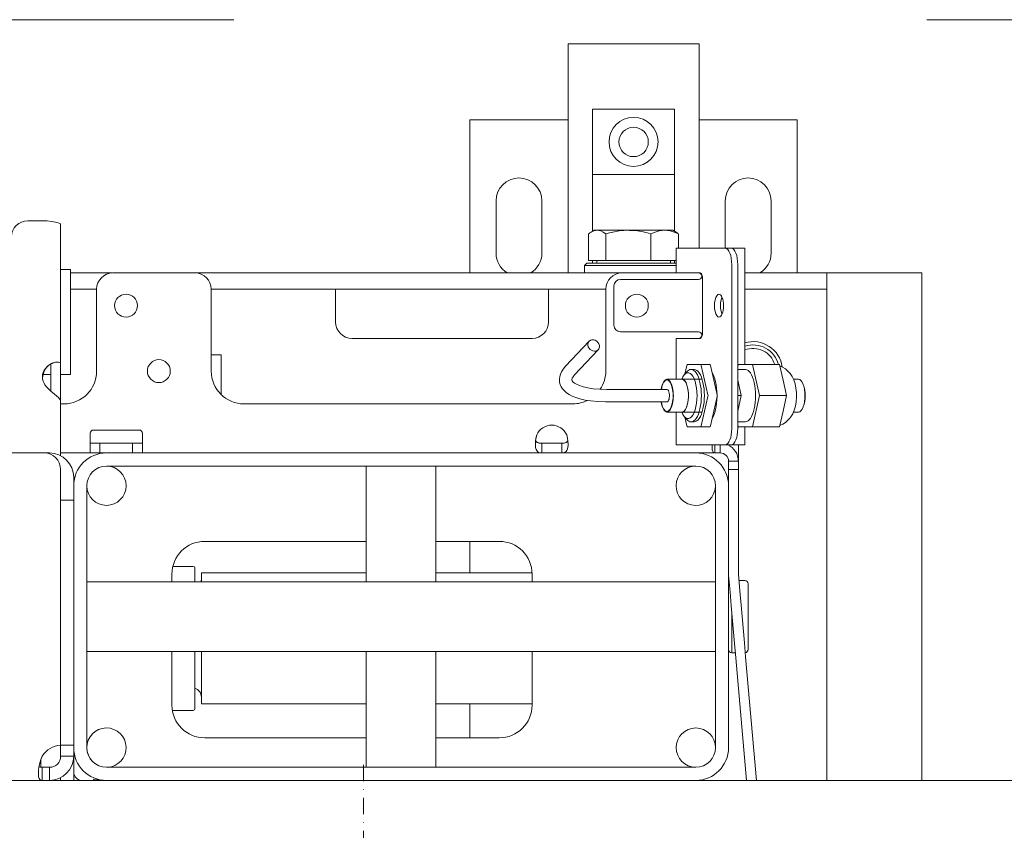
# Model space of a CAD drawing. Header units: millimetres. Extents: x -47038 to 86296, y -75637 to 48966.
# Tile 71 of 174: x -37180 to -36880, y 32533 to 32780. Entities that reach past the tile are written whole.
import ezdxf

# ---------------------------------------------------------------- set-up
doc = ezdxf.new("R2010")
doc.units = ezdxf.units.MM
doc.linetypes.add('DASHDOT', pattern=[1, 0.5, -0.25, 0, -0.25])
doc.linetypes.add('Przerywana podwójnie', pattern=[109.361107, 52.916665, -21.166666, 14.111111, -21.166666])
doc.layers.add('00 - nowa technologia myjni_Nr_pióra__95', color=7, linetype='Continuous', lineweight=20, true_color=0x7c7c7c)
doc.layers.add('410-K Osie główne_Nr_pióra__95', color=7, linetype='Continuous', lineweight=20, true_color=0x7c7c7c)
doc.layers.add('XREF', color=8, linetype='Continuous', lineweight=9)

# ---------------------------------------------------------------- blocks, each defined once
blk = doc.blocks.new('parter 2025.10.15')
at = {"layer": '00 - nowa technologia myjni_Nr_pióra__95', "color": 8, "linetype": 'Continuous', "lineweight": 5}
for p, q in [((144.769, 2733.076), (145.519, 2733.076)), ((144.769, 2733.076), (144.769, 2726.076)), ((148.019, 2733.076), (145.519, 2733.076)), ((148.019, 2733.076), (148.768, 2733.076)), ((148.768, 2733.076), (148.768, 2726.826)), ((145.519, 2729.076), (145.519, 2731.076)), ((148.019, 2731.076), (145.519, 2731.076)), ((148.019, 2729.076), (148.019, 2731.076)), ((144.769, 2730.747), (141.769, 2730.747)), ((141.769, 2730.747), (141.769, 2726.076)), ((151.769, 2730.747), (148.768, 2730.747)), ((151.769, 2730.747), (151.769, 2726.076)), ((148.019, 2729.076), (145.519, 2729.076)), ((145.519, 2729.076), (145.519, 2727.347)), ((148.019, 2729.076), (148.019, 2727.347)), ((142.569, 2726.676), (142.569, 2728.275)), ((143.969, 2728.275), (143.969, 2726.676)), ((149.568, 2726.826), (149.568, 2728.275)), ((150.968, 2728.275), (150.968, 2726.676)), ((128.268, 2727.666), (128.719, 2727.666)), ((129.269, 2727.576), (129.269, 2723.304)), ((145.569, 2727.376), (145.47, 2727.319)), ((145.569, 2727.376), (145.659, 2727.376)), ((145.659, 2727.376), (146.611, 2727.376)), ((146.611, 2727.376), (146.639, 2727.376)), ((146.611, 2727.376), (146.639, 2727.375)), ((146.639, 2727.376), (147.72, 2727.376)), ((147.72, 2727.376), (147.968, 2727.376)), ((147.968, 2727.376), (148.067, 2727.319)), ((145.395, 2726.456), (145.395, 2727.268)), ((145.924, 2726.456), (145.924, 2727.268)), ((147.298, 2726.456), (147.298, 2727.268)), ((148.142, 2726.826), (148.142, 2727.268)), ((148.097, 2726.826), (148.065, 2726.826)), ((148.065, 2726.826), (148.065, 2726.076)), ((148.097, 2726.826), (149.572, 2726.826)), ((149.756, 2726.826), (149.572, 2726.826)), ((149.756, 2726.826), (149.778, 2726.826)), ((150.168, 2726.826), (149.778, 2726.826)), ((150.168, 2726.826), (150.168, 2723.275)), ((145.395, 2726.456), (145.924, 2726.456)), ((145.519, 2726.456), (145.519, 2726.376)), ((145.644, 2726.376), (145.644, 2726.456)), ((145.924, 2726.456), (147.298, 2726.456)), ((147.298, 2726.456), (148.065, 2726.456)), ((147.893, 2726.376), (147.893, 2726.456)), ((148.019, 2726.456), (148.019, 2726.376)), ((129.269, 2726.176), (129.568, 2726.176)), ((129.568, 2726.176), (129.568, 2722.976)), ((145.343, 2726.376), (145.269, 2726.301)), ((145.452, 2726.301), (145.269, 2726.301)), ((145.269, 2726.301), (145.269, 2726.076)), ((145.518, 2726.376), (145.343, 2726.376)), ((148.065, 2726.301), (145.452, 2726.301)), ((148.065, 2726.376), (145.518, 2726.376)), ((149.767, 2726.326), (149.767, 2721.326)), ((149.951, 2726.326), (149.951, 2721.326)), ((129.568, 2726.076), (129.669, 2726.076)), ((129.669, 2726.076), (130.857, 2726.076)), ((133.369, 2726.076), (130.869, 2726.076)), ((133.369, 2726.076), (146.418, 2726.076)), ((148.756, 2725.876), (146.369, 2725.876)), ((146.418, 2726.076), (148.097, 2726.076)), ((148.065, 2726.076), (148.097, 2726.076)), ((148.097, 2726.076), (148.8, 2726.076)), ((148.266, 2726.076), (148.456, 2726.076)), ((148.878, 2725.876), (148.878, 2724.276)), ((150.168, 2726.076), (151.669, 2726.076)), ((151.669, 2726.076), (152.668, 2726.076)), ((152.668, 2726.076), (152.668, 2725.576)), ((154.669, 2726.076), (152.668, 2726.076)), ((154.669, 2726.076), (155.569, 2726.076)), ((155.569, 2710.576), (155.569, 2726.076)), ((129.568, 2725.576), (129.669, 2725.576)), ((130.368, 2725.576), (129.669, 2725.576)), ((130.369, 2725.576), (130.369, 2723.076)), ((145.918, 2725.576), (133.868, 2725.576)), ((133.869, 2723.076), (133.869, 2725.576)), ((137.668, 2725.576), (137.668, 2725.136)), ((144.169, 2725.576), (144.169, 2725.136)), ((145.919, 2723.076), (145.919, 2725.576)), ((146.169, 2724.476), (146.169, 2725.676)), ((151.669, 2725.576), (150.168, 2725.576)), ((151.669, 2725.576), (152.668, 2725.576)), ((152.668, 2725.576), (152.668, 2725.136)), ((137.668, 2725.136), (137.668, 2724.575)), ((144.169, 2725.136), (144.169, 2724.575)), ((152.668, 2725.136), (152.668, 2710.576)), ((138.168, 2724.076), (143.669, 2724.076)), ((146.369, 2724.276), (148.756, 2724.276)), ((148.065, 2724.076), (148.097, 2724.076)), ((148.065, 2724.076), (148.065, 2722.826)), ((148.8, 2724.076), (148.097, 2724.076)), ((144.691, 2723.222), (145.412, 2723.988)), ((133.869, 2723.576), (134.169, 2723.576)), ((134.169, 2723.576), (134.169, 2723.076)), ((144.967, 2722.961), (145.689, 2723.728)), ((128.969, 2723.293), (128.969, 2722.732)), ((129.269, 2723.304), (129.269, 2722.732)), ((148.398, 2723.251), (148.337, 2722.983)), ((148.821, 2723.275), (148.414, 2723.275)), ((148.821, 2723.275), (149.097, 2723.275)), ((148.837, 2723.251), (149.041, 2722.351)), ((149.114, 2723.251), (149.317, 2722.351)), ((149.968, 2723.275), (149.951, 2723.201)), ((150.397, 2723.275), (149.968, 2723.275)), ((150.397, 2723.275), (150.611, 2722.326)), ((150.397, 2723.275), (151.226, 2723.275)), ((151.226, 2723.275), (151.333, 2722.801)), ((128.969, 2722.976), (128.736, 2722.976)), ((128.737, 2722.976), (128.969, 2722.976)), ((129.568, 2722.976), (129.268, 2722.976)), ((129.269, 2722.976), (129.568, 2722.976)), ((133.869, 2723.074), (133.869, 2723.076)), ((134.169, 2723.076), (134.169, 2722.362)), ((148.317, 2722.959), (148.393, 2723.05)), ((148.526, 2723.126), (148.618, 2723.126)), ((149.951, 2723.126), (150.182, 2723.126)), ((128.719, 2722.826), (128.719, 2722.826)), ((128.969, 2722.732), (128.969, 2722.467)), ((129.269, 2722.732), (129.269, 2722.143)), ((148.249, 2722.826), (147.789, 2722.826)), ((148.862, 2722.826), (148.249, 2722.826)), ((149.951, 2722.802), (150.059, 2722.326)), ((151.333, 2722.801), (151.44, 2722.326)), ((151.808, 2722.826), (151.653, 2722.826)), ((128.967, 2722.469), (128.969, 2722.467)), ((147.789, 2722.516), (145.948, 2722.516)), ((149.041, 2722.301), (148.837, 2721.4)), ((149.317, 2722.301), (149.114, 2721.4)), ((150.059, 2722.326), (149.951, 2721.85)), ((149.951, 2722.326), (150.059, 2722.326)), ((150.611, 2722.326), (150.397, 2721.376)), ((150.611, 2722.326), (151.44, 2722.326)), ((151.44, 2722.326), (151.333, 2721.851)), ((129.269, 2722.16), (129.269, 2722.162)), ((129.269, 2722.16), (129.269, 2720.493)), ((129.368, 2722.075), (129.269, 2722.075)), ((144.919, 2722.075), (134.868, 2722.075)), ((147.789, 2722.136), (145.948, 2722.136)), ((148.249, 2721.826), (147.789, 2721.826)), ((148.065, 2721.826), (148.065, 2720.825)), ((148.862, 2721.826), (148.249, 2721.826)), ((148.317, 2721.692), (148.393, 2721.601)), ((148.337, 2721.668), (148.398, 2721.4)), ((151.333, 2721.851), (151.226, 2721.376)), ((151.808, 2721.826), (151.653, 2721.826)), ((148.821, 2721.376), (148.414, 2721.376)), ((148.526, 2721.526), (148.618, 2721.526)), ((148.821, 2721.376), (149.097, 2721.376)), ((149.951, 2721.526), (150.182, 2721.526)), ((149.951, 2721.45), (149.968, 2721.376)), ((150.397, 2721.376), (149.968, 2721.376)), ((150.168, 2721.376), (150.168, 2720.825)), ((150.397, 2721.376), (151.226, 2721.376)), ((129.269, 2721.076), (129.269, 2720.493)), ((130.168, 2721.126), (130.168, 2721.176)), ((130.168, 2720.576), (130.168, 2721.126)), ((131.669, 2721.276), (130.269, 2721.276)), ((131.769, 2721.126), (131.769, 2721.176)), ((131.769, 2720.576), (131.769, 2721.126)), ((144.727, 2721.126), (144.727, 2721.125)), ((130.168, 2720.876), (130.269, 2720.876)), ((130.269, 2720.876), (130.369, 2720.876)), ((130.468, 2720.876), (130.369, 2720.876)), ((130.468, 2720.876), (130.468, 2720.576)), ((130.569, 2720.876), (130.468, 2720.876)), ((131.369, 2720.876), (130.569, 2720.876)), ((131.469, 2720.876), (131.369, 2720.876)), ((131.469, 2720.876), (131.469, 2720.576)), ((131.469, 2720.876), (131.568, 2720.876)), ((131.568, 2720.876), (131.669, 2720.876)), ((131.669, 2720.876), (131.769, 2720.876)), ((143.962, 2720.576), (143.962, 2720.876)), ((143.962, 2720.876), (144.269, 2720.876)), ((144.269, 2720.876), (144.575, 2720.876)), ((144.575, 2720.576), (144.575, 2720.876)), ((148.065, 2720.825), (148.097, 2720.825)), ((149.572, 2720.825), (148.097, 2720.825)), ((148.266, 2720.825), (148.456, 2720.825)), ((149.254, 2720.576), (149.254, 2720.825)), ((149.418, 2720.576), (149.418, 2720.825)), ((149.756, 2720.825), (149.572, 2720.825)), ((149.669, 2720.825), (149.669, 2720.815)), ((149.778, 2720.825), (149.756, 2720.825)), ((149.778, 2720.825), (150.168, 2720.825)), ((149.969, 2720.326), (149.969, 2720.825)), ((128.768, 2720.576), (97.809, 2720.576)), ((128.769, 2720.576), (128.929, 2720.576)), ((130.168, 2720.576), (129.269, 2720.576)), ((130.168, 2720.576), (130.269, 2720.576)), ((130.269, 2720.576), (130.369, 2720.576)), ((130.468, 2720.576), (130.369, 2720.576)), ((130.569, 2720.576), (130.468, 2720.576)), ((130.646, 2720.576), (130.569, 2720.576)), ((130.668, 2720.576), (148.669, 2720.576)), ((149.254, 2720.576), (148.669, 2720.576)), ((149.254, 2720.576), (149.418, 2720.576)), ((130.668, 2720.175), (148.669, 2720.175)), ((138.604, 2716.641), (138.604, 2720.175)), ((140.733, 2716.641), (140.733, 2720.175)), ((140.733, 2716.641), (140.733, 2720.175)), ((149.669, 2720.326), (149.969, 2720.326)), ((149.669, 2720.326), (149.669, 2720.075)), ((149.969, 2720.326), (149.969, 2720.225)), ((149.969, 2720.326), (149.969, 2720.075)), ((129.269, 2720.076), (129.269, 2711.654)), ((129.669, 2719.835), (129.669, 2719.577)), ((149.669, 2719.424), (149.669, 2720.075)), ((149.669, 2720.075), (149.969, 2720.075)), ((149.969, 2719.424), (149.969, 2720.075)), ((129.669, 2719.575), (129.669, 2711.576)), ((130.069, 2719.575), (130.069, 2711.576)), ((149.269, 2711.576), (149.269, 2719.575)), ((149.669, 2711.576), (149.669, 2719.575)), ((149.669, 2719.424), (149.669, 2718.991)), ((149.969, 2719.424), (149.969, 2718.991)), ((129.269, 2719.135), (129.669, 2719.135)), ((149.669, 2717.837), (149.669, 2718.991)), ((149.969, 2717.837), (149.969, 2718.991)), ((133.669, 2717.876), (138.603, 2717.876)), ((138.603, 2717.876), (133.669, 2717.876)), ((140.733, 2717.876), (142.668, 2717.876)), ((142.668, 2717.876), (140.733, 2717.876)), ((141.769, 2717.876), (141.769, 2716.913)), ((149.669, 2717.837), (149.669, 2717.404)), ((149.969, 2717.837), (149.969, 2717.404)), ((149.669, 2716.892), (149.669, 2717.404)), ((149.969, 2716.892), (149.969, 2717.404)), ((132.668, 2716.641), (132.668, 2716.876)), ((132.697, 2717.113), (133.318, 2717.113)), ((133.369, 2717.063), (133.369, 2716.641)), ((133.568, 2716.913), (138.603, 2716.913)), ((133.568, 2716.641), (133.568, 2716.913)), ((140.733, 2716.913), (143.668, 2716.913)), ((143.669, 2716.641), (143.669, 2716.876)), ((143.669, 2716.876), (143.669, 2716.641)), ((149.671, 2716.844), (149.715, 2716.335)), ((149.969, 2716.87), (150.014, 2716.361)), ((149.269, 2716.641), (130.069, 2716.641)), ((149.669, 2714.575), (149.669, 2716.576)), ((149.986, 2716.676), (150.168, 2716.676)), ((150.269, 2716.576), (150.269, 2714.575)), ((149.715, 2716.335), (149.753, 2715.904)), ((150.014, 2716.361), (150.052, 2715.93)), ((150.052, 2715.93), (150.152, 2714.779)), ((149.753, 2715.904), (149.854, 2714.753)), ((149.769, 2714.476), (149.769, 2715.726)), ((149.854, 2714.753), (149.891, 2714.322)), ((150.152, 2714.779), (150.19, 2714.348)), ((149.269, 2714.511), (130.069, 2714.511)), ((138.604, 2714.511), (130.069, 2714.511)), ((132.668, 2712.876), (132.668, 2714.511)), ((133.369, 2714.511), (133.369, 2712.763)), ((133.568, 2712.913), (133.568, 2714.511)), ((138.604, 2710.976), (138.604, 2714.511)), ((140.733, 2710.976), (140.733, 2714.511)), ((140.733, 2710.976), (140.733, 2714.511)), ((149.269, 2714.511), (140.733, 2714.511)), ((143.669, 2712.876), (143.669, 2714.511)), ((143.669, 2714.511), (143.669, 2712.876)), ((149.878, 2714.476), (149.769, 2714.476)), ((149.891, 2714.322), (150.219, 2710.576)), ((150.19, 2714.348), (150.52, 2710.576)), ((133.568, 2712.913), (138.603, 2712.913)), ((140.733, 2712.913), (143.669, 2712.913)), ((141.769, 2712.913), (141.769, 2711.876)), ((132.682, 2712.713), (133.318, 2712.713)), ((138.603, 2711.876), (133.669, 2711.876)), ((142.668, 2711.876), (140.733, 2711.876)), ((129.269, 2711.65), (129.269, 2711.654)), ((129.269, 2711.65), (129.269, 2711.316)), ((129.269, 2711.65), (129.669, 2711.65)), ((129.669, 2711.576), (129.669, 2711.316)), ((129.669, 2710.576), (129.669, 2711.571)), ((128.669, 2710.978), (128.669, 2711.225)), ((129.269, 2711.316), (129.669, 2711.316)), ((128.929, 2710.976), (128.704, 2710.976)), ((128.704, 2710.976), (128.704, 2710.576)), ((128.929, 2710.976), (128.929, 2710.576)), ((148.669, 2710.976), (130.668, 2710.976)), ((89.518, 2710.576), (324.469, 2710.576)), ((128.704, 2710.576), (98.333, 2710.576)), ((128.929, 2710.576), (128.704, 2710.576)), ((129.269, 2710.658), (129.269, 2710.576)), ((130.27, 2710.61), (130.267, 2710.576)), ((130.27, 2710.61), (130.664, 2710.576)), ((148.669, 2710.576), (130.668, 2710.576))]:
    blk.add_line(p, q, dxfattribs=at)
at = {"layer": '00 - nowa technologia myjni_Nr_pióra__95', "color": 8, "linetype": 'DASHDOT', "lineweight": 5}
blk.add_line((138.519, 2711.051), (138.519, 2585.601), dxfattribs=at)
at = {"layer": '00 - nowa technologia myjni_Nr_pióra__95', "color": 8, "linetype": 'Continuous', "lineweight": 5}
for points in [[(128.719, 2727.666), (128.855, 2727.661), (128.99, 2727.648), (129.111, 2727.627), (129.192, 2727.606), (129.246, 2727.587), (129.269, 2727.576)], [(145.47, 2727.319), (145.512, 2727.341), (145.552, 2727.357), (145.607, 2727.371), (145.659, 2727.376)], [(145.659, 2727.376), (145.712, 2727.371), (145.766, 2727.357), (145.841, 2727.323), (145.924, 2727.268)], [(145.924, 2727.268), (146.036, 2727.299), (146.14, 2727.323), (146.333, 2727.357), (146.474, 2727.371), (146.611, 2727.376)], [(146.639, 2727.375), (146.76, 2727.37), (146.885, 2727.357), (147.015, 2727.337), (147.15, 2727.308), (147.298, 2727.268)], [(147.298, 2727.268), (147.43, 2727.323), (147.549, 2727.357), (147.636, 2727.371), (147.72, 2727.376)], [(147.72, 2727.376), (147.804, 2727.371), (147.891, 2727.357), (148.009, 2727.323), (148.142, 2727.268)], [(128.719, 2722.968), (128.725, 2723.005), (128.736, 2723.042), (128.768, 2723.109), (128.813, 2723.171), (128.867, 2723.225), (128.904, 2723.255), (128.943, 2723.28), (128.987, 2723.304), (129.032, 2723.324), (129.113, 2723.348), (129.164, 2723.354), (129.207, 2723.354)], [(129.062, 2723.332), (128.979, 2723.298), (128.91, 2723.256), (128.848, 2723.2), (128.804, 2723.144), (128.768, 2723.076), (128.757, 2723.047)], [(129.207, 2723.354), (129.241, 2723.344), (129.261, 2723.328), (129.269, 2723.304)], [(144.691, 2723.222), (144.62, 2723.137), (144.569, 2723.058), (144.534, 2722.981), (144.513, 2722.908), (144.503, 2722.83), (144.507, 2722.749), (144.508, 2722.741)], [(151.235, 2723.236), (151.321, 2723.198), (151.406, 2723.144), (151.483, 2723.079), (151.553, 2722.999), (151.611, 2722.91), (151.66, 2722.808), (151.7, 2722.691), (151.729, 2722.56), (151.745, 2722.421), (151.748, 2722.281), (151.736, 2722.14), (151.712, 2722.005), (151.676, 2721.883), (151.629, 2721.775), (151.572, 2721.679), (151.565, 2721.67)], [(144.967, 2722.961), (144.919, 2722.903), (144.894, 2722.858), (144.883, 2722.822), (144.883, 2722.802)], [(128.752, 2722.725), (128.788, 2722.661), (128.834, 2722.6), (128.876, 2722.554), (128.969, 2722.467)], [(128.752, 2722.725), (128.773, 2722.685), (128.798, 2722.647), (128.837, 2722.597), (128.879, 2722.55), (128.941, 2722.491), (128.984, 2722.454), (129.069, 2722.384), (129.154, 2722.312), (129.192, 2722.278), (129.236, 2722.23), (129.258, 2722.197), (129.268, 2722.168), (129.269, 2722.16)], [(144.508, 2722.741), (144.528, 2722.663), (144.558, 2722.598), (144.596, 2722.538), (144.646, 2722.48), (144.72, 2722.415), (144.801, 2722.361), (144.89, 2722.314), (145.003, 2722.268), (145.127, 2722.23), (145.285, 2722.193), (145.463, 2722.165), (145.681, 2722.144), (145.914, 2722.136), (145.948, 2722.136)], [(144.883, 2722.802), (144.894, 2722.776), (144.917, 2722.746), (144.963, 2722.708), (145.023, 2722.673), (145.114, 2722.632), (145.227, 2722.596), (145.374, 2722.563), (145.537, 2722.538), (145.735, 2722.521), (145.948, 2722.516)], [(151.235, 2721.415), (151.323, 2721.455), (151.407, 2721.508), (151.485, 2721.575), (151.55, 2721.649), (151.565, 2721.67)], [(143.768, 2720.849), (143.773, 2720.939), (143.787, 2721.032), (143.81, 2721.126)], [(144.769, 2720.849), (144.764, 2720.939), (144.75, 2721.032), (144.727, 2721.126)], [(143.768, 2720.849), (143.771, 2720.794), (143.777, 2720.744), (143.784, 2720.709), (143.795, 2720.678), (143.81, 2720.647), (143.83, 2720.621), (143.851, 2720.603), (143.876, 2720.59), (143.906, 2720.581), (143.939, 2720.576)], [(143.962, 2720.876), (143.888, 2720.88), (143.857, 2720.886), (143.827, 2720.897), (143.803, 2720.914), (143.787, 2720.933), (143.775, 2720.956)], [(143.775, 2720.956), (143.79, 2720.929), (143.812, 2720.907), (143.842, 2720.891), (143.871, 2720.883), (143.903, 2720.878), (143.962, 2720.876)], [(144.575, 2720.876), (144.649, 2720.88), (144.68, 2720.886), (144.71, 2720.897), (144.734, 2720.914), (144.75, 2720.933), (144.762, 2720.956)], [(144.598, 2720.576), (144.626, 2720.579), (144.651, 2720.586), (144.681, 2720.6), (144.706, 2720.62), (144.727, 2720.648), (144.741, 2720.675), (144.752, 2720.707), (144.761, 2720.751), (144.767, 2720.799), (144.769, 2720.849)], [(149.166, 2720.737), (149.171, 2720.672), (149.176, 2720.644), (149.185, 2720.622), (149.196, 2720.603), (149.209, 2720.589), (149.229, 2720.579), (149.254, 2720.576)], [(128.588, 2710.792), (128.592, 2710.886), (128.606, 2710.988), (128.629, 2711.095), (128.661, 2711.204), (128.704, 2711.316)], [(128.704, 2711.316), (128.665, 2711.214), (128.633, 2711.11), (128.61, 2711.007)], [(128.704, 2710.976), (128.672, 2710.978), (128.644, 2710.984), (128.625, 2710.994), (128.61, 2711.007)], [(128.61, 2711.007), (128.625, 2710.994), (128.644, 2710.984), (128.672, 2710.978), (128.704, 2710.976)], [(128.704, 2710.576), (128.666, 2710.582), (128.636, 2710.602), (128.613, 2710.635), (128.598, 2710.682), (128.59, 2710.733), (128.588, 2710.792)]]:
    blk.add_lwpolyline(points, dxfattribs=at)
for centre, radius in [((146.769, 2730.076), 0.75), ((146.769, 2730.076), 0.45), ((131.268, 2725.076), 0.35), ((146.868, 2725.076), 0.35), ((132.269, 2723.076), 0.35), ((130.668, 2719.575), 0.6)]:
    blk.add_circle(centre, radius, dxfattribs=at)
for centre, radius, start, end in [((143.268, 2728.275), 0.7, 0, 180), ((150.269, 2728.275), 0.7, 0, 180), ((145.84, 2726.685), 0.734, 120.299, 127.3696), ((147.697, 2726.685), 0.734, 52.6304, 59.701), ((143.268, 2726.676), 0.7, 180, 238.9948), ((143.268, 2726.676), 0.7, 301.0046, 0), ((150.269, 2726.676), 0.7, 301.0046, 0), ((130.869, 2725.576), 0.5, 90, 180), ((133.369, 2725.576), 0.5, 0, 90), ((146.418, 2725.576), 0.5, 90, 180), ((146.369, 2725.676), 0.2, 90, 180), ((148.756, 2725.976), 0.1, 270, 90), ((146.868, 2725.076), 0.35, 90, 180), ((138.168, 2724.575), 0.5, 180, 270), ((143.669, 2724.575), 0.5, 270, 0), ((146.369, 2724.476), 0.2, 180, 270), ((148.756, 2724.176), 0.1, 270, 90), ((150.419, 2723.076), 0.9, 8.2159, 106.1284), ((150.419, 2723.076), 0.9, 8.2159, 106.1283), ((150.419, 2723.076), 0.8, 14.4756, 108.211), ((150.419, 2723.076), 0.692, 16.803, 111.188), ((129.639, 2722.758), 0.929, 166.4359, 172.5484), ((129.606, 2722.764), 0.894, 161.5366, 172.6715), ((129.639, 2722.758), 0.929, 166.4379, 172.5489), ((129.639, 2722.758), 0.929, 166.4379, 172.5489), ((129.368, 2723.076), 1, 270, 0), ((134.868, 2723.076), 1, 180, 270), ((144.919, 2723.076), 1, 326.2801, 0), ((129.13, 2722.906), 0.419, 191.082, 205.6665), ((129.13, 2722.906), 0.419, 191.0827, 205.6661), ((129.13, 2722.906), 0.419, 191.0827, 205.6661), ((129.13, 2722.906), 0.419, 191.082, 205.6665), ((129.23, 2722.954), 0.53, 205.6245, 215.0862), ((151.011, 2722.326), 1, 340.1909, 19.8103), ((144.919, 2723.076), 1, 270, 296.3023), ((144.269, 2720.926), 0.5, 23.5782, 156.4218), ((130.269, 2721.176), 0.1, 90, 180), ((131.669, 2721.176), 0.1, 0, 90), ((144.779, 2720.837), 1.011, 163.4144, 173.2173), ((149.924, 2720.732), 0.758, 172.9308, 179.6675), ((149.418, 2720.326), 0.55, 0, 65.3801), ((128.768, 2720.076), 0.5, 0, 90), ((128.929, 2719.835), 0.74, 0, 90), ((130.668, 2719.575), 1, 90, 180), ((148.669, 2719.575), 1, 0, 90), ((149.418, 2720.326), 0.25, 0, 90), ((130.668, 2719.575), 0.6, 90, 180), ((148.669, 2719.575), 0.6, 90, 357.9411), ((148.669, 2719.575), 0.6, 0, 90), ((129.119, 2719.826), 0.55, 0, 1.0419), ((133.669, 2716.876), 1, 90, 180), ((142.668, 2716.876), 1, 0, 90), ((142.668, 2716.876), 1, 0, 90), ((133.318, 2717.063), 0.05, 0, 90), ((150.219, 2716.892), 0.55, 180, 185), ((150.219, 2716.892), 0.25, 180, 185), ((133.268, 2716.713), 0.3, 346.0229, 0), ((149.769, 2716.576), 0.1, 142.7926, 180), ((150.168, 2716.576), 0.1, 0, 90), ((149.769, 2714.575), 0.1, 180, 270), ((150.168, 2714.575), 0.1, 275.9778, 0), ((133.268, 2713.113), 0.3, 0, 70.529), ((133.669, 2712.876), 1, 180, 270), ((133.318, 2712.763), 0.05, 270, 0), ((142.668, 2712.876), 1, 270, 0), ((130.668, 2711.576), 0.6, 272.0402, 270), ((148.669, 2711.576), 0.6, 0, 270), ((129.328, 2710.917), 0.74, 94.5717, 147.3732), ((130.668, 2711.576), 1, 180, 270), ((130.668, 2711.576), 0.6, 180, 270), ((148.669, 2711.576), 0.6, 270, 0), ((148.669, 2711.576), 1, 270, 0), ((128.929, 2711.316), 0.34, 270, 0), ((128.929, 2711.316), 0.74, 270, 0), ((129.919, 2710.825), 0.25, 180, 267.6353)]:
    blk.add_arc(centre, radius, start, end, dxfattribs=at)
for centre, major_axis, ratio, start_param, end_param in [((128.268, 2727.189), (-0.5, 0), 0.953717, 4.712389, 6.283185), ((149.572, 2726.326), (0, 0.5), 0.390731, 4.712389, 6.283185), ((149.756, 2726.326), (0, 0.5), 0.390731, 4.712389, 6.283185), ((148.8, 2725.876), (0, -0.2), 0.390731, 1.570796, 3.141593), ((149.377, 2725.076), (0, 0.35), 0.390731, 0, 3.141593), ((149.377, 2725.076), (0, 0.35), 0.390731, 4.712389, 6.283185), ((149.561, 2725.076), (0, 0.35), 0.390731, 0.738252, 2.40345), ((149.377, 2725.076), (0, -0.35), 0.390731, 0, 1.570796), ((145.551, 2723.858), (-0.138, 0.13), 0.850296, 3.978246, 6.28315), ((148.8, 2724.276), (0, -0.2), 0.390731, 0, 1.570796), ((145.551, 2723.858), (-0.138, 0.13), 0.850296, 6.28315, 9.424743), ((145.551, 2723.858), (-0.138, 0.13), 0.850296, 3.141558, 3.978246), ((148.414, 2723.226), (0, -0.05), 0.390731, 3.141593, 4.18879), ((148.821, 2723.226), (0, -0.05), 0.390731, 2.094395, 3.141593), ((149.097, 2723.226), (0, -0.05), 0.390731, 2.094395, 3.141593), ((129.314, 2722.897), (-0.6, 0), 0.953717, 6.15836, 6.283185), ((129.314, 2722.897), (-0.6, 0), 0.953717, 0, 0.124818), ((129.314, 2722.807), (-0.6, 0), 0.953717, 6.15836, 6.204364), ((129.314, 2722.807), (-0.6, 0), 0.953717, 6.15836, 6.204295), ((129.314, 2722.807), (-0.6, 0), 0.953717, 6.15836, 6.204295), ((129.314, 2722.807), (-0.6, 0), 0.953717, 6.15836, 6.205839), ((129.314, 2722.897), (-0.6, 0), 0.953717, 0.077154, 0.124818), ((129.314, 2722.897), (-0.6, 0), 0.953717, 0.078892, 0.124818), ((129.314, 2722.897), (-0.6, 0), 0.953717, 0.078892, 0.124818), ((148.433, 2722.326), (0, -0.7), 0.390731, 3.579993, 3.916807), ((148.433, 2722.326), (0, -0.7), 0.390731, 5.844785, 9.863178), ((148.526, 2722.326), (0, -0.8), 0.390731, 3.141593, 3.579993), ((148.526, 2722.326), (0, -0.8), 0.390731, 0, 3.141593), ((148.618, 2722.326), (0, -0.8), 0.390731, 0, 3.141593), ((148.986, 2722.326), (0, -0.85), 0.390731, 1.593567, 2.594223), ((150.182, 2722.326), (0, -0.8), 0.390731, 0, 3.141593), ((147.789, 2722.326), (0, -0.5), 0.390731, 3.14163, 4.322594), ((147.789, 2722.326), (0, -0.48), 0.390731, 3.14163, 4.305414), ((147.789, 2722.326), (0, -0.48), 0.390731, 3.14163, 4.305414), ((147.789, 2722.326), (0, -0.5), 0.390731, 0.000037, 3.14163), ((147.789, 2722.326), (0, -0.48), 0.390731, 1.463891, 3.14163), ((147.789, 2722.326), (0, -0.48), 0.390731, 0.000037, 3.14163), ((148.249, 2722.326), (0, -0.5), 0.390731, 3.034687, 3.141552), ((148.249, 2722.326), (0, 0.5), 0.390731, 3.14163, 6.283223), ((148.249, 2722.326), (0, -0.5), 0.390731, 6.283144, 9.317873), ((151.808, 2722.326), (0, -0.5), 0.390731, 2.315583, 3.141552), ((151.808, 2722.326), (0, -0.5), 0.390731, 0.826064, 2.315583), ((147.789, 2722.326), (0, -0.19), 0.390731, 1.963891, 3.141988), ((147.789, 2722.326), (0, -0.19), 0.390731, 0.000396, 1.963891), ((147.789, 2722.326), (0, -0.48), 0.390731, 0.000037, 1.463891), ((149.024, 2722.326), (0, -0.05), 0.390731, 1.047198, 2.094395), ((148.986, 2722.326), (0, 0.85), 0.390731, 3.689104, 4.689619), ((149.3, 2722.326), (0, -0.05), 0.390731, 1.047198, 2.094395), ((147.789, 2722.326), (0, -0.5), 0.390731, 5.102186, 6.283223), ((147.789, 2722.326), (0, -0.48), 0.390731, 5.119366, 6.283223), ((147.789, 2722.326), (0, -0.48), 0.390731, 5.119366, 6.283223), ((151.808, 2722.326), (0, -0.5), 0.390731, 6.283144, 7.109249), ((148.433, 2722.326), (0, -0.7), 0.390731, 5.50728, 5.844785), ((148.526, 2722.326), (0, -0.8), 0.390731, 5.844785, 6.283185), ((148.414, 2721.425), (0, -0.05), 0.390731, 5.235988, 6.283185), ((148.821, 2721.425), (0, -0.05), 0.390731, 0, 1.047198), ((149.097, 2721.425), (0, -0.05), 0.390731, 0, 1.047198), ((149.572, 2721.326), (0, 0.5), 0.390731, 3.141593, 4.712389), ((149.756, 2721.326), (0, 0.5), 0.390731, 3.141593, 4.712389)]:
    blk.add_ellipse(centre, major_axis=major_axis, ratio=ratio, start_param=start_param, end_param=end_param, dxfattribs=at)
at = {"layer": '410-K Osie główne_Nr_pióra__95', "color": 8, "linetype": 'Przerywana podwójnie', "lineweight": 5}
blk.add_line((-63.001, 2733.809), (1039.917, 2733.809), dxfattribs=at)

msp = doc.modelspace()

# ---------------------------------------------------------------- block references
at = {"layer": 'XREF', "xscale": 10, "yscale": 10, "zscale": 10}
msp.add_blockref('parter 2025.10.15', (-38460.61, 5442.28), dxfattribs=at)

doc.saveas('drawing.dxf')
